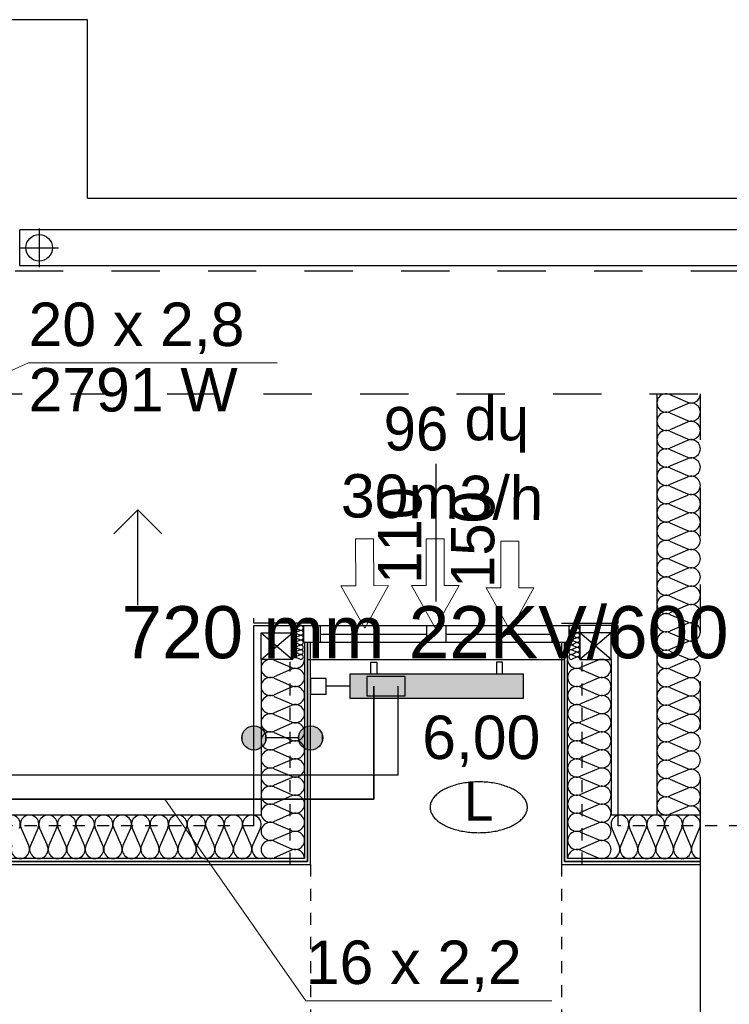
# Model space of a CAD drawing. Header units: millimetres. Extents: x 45180 to 119519, y 31297 to 302414.
# Tile 85 of 97: x 86929 to 89870, y 252131 to 256210. Entities that reach past the tile are written whole.
import ezdxf
from ezdxf.lldxf.tags import DXFTag

# ---------------------------------------------------------------- set-up
doc = ezdxf.new("R2010")
doc.units = ezdxf.units.MM
doc.header["$MEASUREMENT"] = 0
doc.linetypes.add('Hidden Line', pattern=[100, 50, -50])
doc.linetypes.add('Przerywana', pattern=[400, 200, -200])
doc.layers.get('0').update_dxf_attribs({"color": 252})
for name, color, linetype in [('#opisy', 7, 'Continuous'), ('#podkład', 252, 'Continuous'), ('IS_Armatura_podłączeniowa_grz._dolnozas.', 7, 'SOLID'), ('IS_Armatura_Therm', 7, 'SOLID'), ('IS_Grafika', 7, 'SOLID'), ('IS_Grzejniki_Plan_rzut', 7, 'SOLID'), ('IS_Opisy_działek_Therm', 7, 'SOLID'), ('IS_Text_Armatury_Therm', 7, 'Continuous'), ('IS_Text_Odbiornikow_Therm', 7, 'Continuous')]:
    doc.layers.add(name, color=color, linetype=linetype)
doc.layers.add('IS_Powrót', color=5, linetype='DASHDOT', lineweight=35)
doc.layers.add('IS_Zasilanie', color=1, linetype='SOLID', lineweight=30)
doc.styles.add('ARIAL', font='arial.ttf', dxfattribs={"width": 0.75})
doc.styles.add('GENERATED_STYLE_5', font='txt')
doc.styles.get("Standard").update_dxf_attribs({"font": 'arial.ttf', "bigfont": 'BIGFONT.SHX'})
tags = doc.linetypes.add('DASHDOT', pattern=[20, 10, -5, 0, -5]).pattern_tags.tags
tags[10:11] = [DXFTag(74, 4), DXFTag(75, 0), DXFTag(340, '0'), DXFTag(46, 0.0), DXFTag(50, 0.0), DXFTag(44, 0.0), DXFTag(45, 0.0)]
tags[8:9] = [DXFTag(74, 4), DXFTag(75, 0), DXFTag(340, '0'), DXFTag(46, 0.0), DXFTag(50, 0.0), DXFTag(44, 0.0), DXFTag(45, 0.0)]
tags[6:7] = [DXFTag(74, 4), DXFTag(75, 0), DXFTag(340, '0'), DXFTag(46, 0.0), DXFTag(50, 0.0), DXFTag(44, 0.0), DXFTag(45, 0.0)]
tags[4:5] = [DXFTag(74, 4), DXFTag(75, 0), DXFTag(340, '0'), DXFTag(46, 0.0), DXFTag(50, 0.0), DXFTag(44, 0.0), DXFTag(45, 0.0)]
tags = doc.linetypes.add('SOLID', pattern=[10, 10, 0]).pattern_tags.tags
tags[6:7] = [DXFTag(74, 4), DXFTag(75, 0), DXFTag(340, '0'), DXFTag(46, 0.0), DXFTag(50, 0.0), DXFTag(44, 0.0), DXFTag(45, 0.0)]
tags[4:5] = [DXFTag(74, 4), DXFTag(75, 0), DXFTag(340, '0'), DXFTag(46, 0.0), DXFTag(50, 0.0), DXFTag(44, 0.0), DXFTag(45, 0.0)]

# ---------------------------------------------------------------- blocks, each defined once
blk = doc.blocks.new('E210168')
at = {"color": 7, "lineweight": 13}
for p, q in [((19.41, 19.75), (19.41, 13.6)), ((19.41, 19.75), (36.98, 9.88)), ((19.41, 0), (36.98, 9.88)), ((19.41, 6.15), (19.41, 0))]:
    blk.add_line(p, q, dxfattribs=at)
blk.add_lwpolyline([(19.41, 13.6), (0, 13.6), (0, 6.15), (19.41, 6.15)], dxfattribs=at)

msp = doc.modelspace()

# ---------------------------------------------------------------- hatches: boundary and pattern name
at = {"layer": 'IS_Grzejniki_Plan_rzut', "ltscale": 10}
msp.add_hatch(color=251, dxfattribs=at).paths.add_polyline_path([(89017.5, 253498.8), (88297.5, 253498.8), (88297.5, 253398.8), (89017.5, 253398.8)])

# ---------------------------------------------------------------- linework, layer by layer
at = {"layer": '#podkład', "linetype": 'Continuous'}
for p, q in [((87210, 256210), (86030, 256210)), ((87210, 255470), (87210, 256210)), ((87210, 255470), (90410, 255470)), ((86930, 255190), (86930, 255340)), ((97860, 255340), (86930, 255340)), ((87010, 255345), (87010, 255185)), ((86930, 255265), (87090, 255265)), ((97860, 255190), (86930, 255190)), ((89570, 254660), (89570, 252915)), ((89623.6, 254656.8), (89696.4, 254625.3)), ((89696.4, 254618.9), (89623.6, 254587.3)), ((89623.6, 254580.9), (89696.4, 254549.4)), ((89696.4, 254543), (89623.6, 254511.4)), ((89623.6, 254505.1), (89696.4, 254473.5)), ((89696.4, 254467.1), (89623.6, 254435.6)), ((89623.6, 254429.2), (89696.4, 254397.6)), ((88655, 253800), (88655, 254370)), ((89696.4, 254391.3), (89623.6, 254359.7)), ((89623.6, 254353.3), (89696.4, 254321.8)), ((89696.4, 254315.4), (89623.6, 254283.8)), ((89623.6, 254277.5), (89696.4, 254245.9)), ((89696.4, 254239.5), (89623.6, 254208)), ((87419, 254179.9), (87319, 254079.9)), ((87419, 253784.1), (87419, 254179.9)), ((87419, 254179.9), (87519, 254079.9)), ((89623.6, 254201.6), (89696.4, 254170)), ((89696.4, 254163.7), (89623.6, 254132.1)), ((89623.6, 254125.7), (89696.4, 254094.2)), ((89696.4, 254087.8), (89623.6, 254056.2)), ((89623.6, 254049.9), (89696.4, 254018.3)), ((89696.4, 254011.9), (89623.6, 253980.4)), ((89623.6, 253974), (89696.4, 253942.4)), ((89696.4, 253936.1), (89623.6, 253904.5)), ((89623.6, 253898.1), (89696.4, 253866.6)), ((89696.4, 253860.2), (89623.6, 253828.6)), ((89623.6, 253822.2), (89696.4, 253790.7)), ((89696.4, 253784.3), (89623.6, 253752.8)), ((87900, 253710), (87900, 253730)), ((89410, 253710), (89410, 253730)), ((89623.6, 253746.4), (89696.4, 253714.8)), ((88135, 253710), (87900, 253710)), ((87900, 253700), (88105, 253700)), ((87900, 252870), (87900, 253700)), ((88060, 253700), (88060, 253670)), ((88091.6, 253699.2), (88073.4, 253690.8)), ((88073.4, 253689.2), (88091.6, 253680.8)), ((88091.6, 253679.2), (88073.4, 253670.8)), ((88105, 253700), (89205, 253700)), ((88105, 253700), (88105, 253630)), ((88175, 253700), (88175, 253630)), ((88615, 253700), (88615, 253630)), ((88695, 253700), (88695, 253630)), ((89135, 253700), (89135, 253630)), ((89175, 253710), (89410, 253710)), ((89410, 253700), (89205, 253700)), ((89205, 253700), (89205, 253630)), ((89218.4, 253699.2), (89236.6, 253690.8)), ((89236.6, 253689.2), (89218.4, 253680.8)), ((89218.4, 253679.2), (89236.6, 253670.8)), ((89250, 253700), (89250, 253670)), ((89410, 252870), (89410, 253700)), ((89696.4, 253708.4), (89623.6, 253676.9)), ((87930, 253670), (88060, 253560)), ((87930, 253560), (88060, 253670)), ((87930, 253670), (88060, 253670)), ((87930, 253560), (87930, 253670)), ((88060, 253670), (88060, 253560)), ((88073.4, 253669.2), (88091.6, 253660.8)), ((88091.6, 253659.2), (88073.4, 253650.8)), ((88073.4, 253649.2), (88091.6, 253640.8)), ((88091.6, 253639.2), (88073.4, 253630.8)), ((88175, 253665), (88615, 253665)), ((88695, 253665), (89135, 253665)), ((89236.6, 253669.2), (89218.4, 253660.8)), ((89218.4, 253659.2), (89236.6, 253650.8)), ((89236.6, 253649.2), (89218.4, 253640.8)), ((89218.4, 253639.2), (89236.6, 253630.8)), ((89380, 253670), (89250, 253670)), ((89250, 253670), (89250, 253560)), ((89380, 253560), (89250, 253670)), ((89380, 253670), (89250, 253560)), ((89380, 253560), (89380, 253670)), ((89623.6, 253670.5), (89696.4, 253638.9)), ((88073.4, 253629.2), (88091.6, 253620.8)), ((88091.6, 253619.2), (88073.4, 253610.8)), ((88073.4, 253609.2), (88091.6, 253600.8)), ((88091.6, 253599.2), (88073.4, 253590.8)), ((89205, 253630), (88105, 253630)), ((88122.5, 253630), (88110, 253630)), ((88110, 253630), (88110, 252735)), ((88122.5, 252722.5), (88122.5, 253630)), ((88135, 253630), (88122.5, 253630)), ((88122.5, 253630), (88122.5, 252722.5)), ((88135, 252710), (88135, 253630)), ((89187.5, 253630), (89175, 253630)), ((89175, 253630), (89175, 252710)), ((89200, 253630), (89187.5, 253630)), ((89187.5, 253630), (89187.5, 252722.5)), ((89187.5, 252722.5), (89187.5, 253630)), ((89200, 252735), (89200, 253630)), ((89236.6, 253629.2), (89218.4, 253620.8)), ((89218.4, 253619.2), (89236.6, 253610.8)), ((89236.6, 253609.2), (89218.4, 253600.8)), ((89218.4, 253599.2), (89236.6, 253590.8)), ((89696.4, 253632.6), (89623.6, 253601)), ((89623.6, 253594.6), (89696.4, 253563.1)), ((88060, 253560), (87930, 253560)), ((87930, 253560), (87930, 252915)), ((87983.6, 253556.8), (88056.4, 253525.7)), ((88073.4, 253589.2), (88091.6, 253580.8)), ((88091.6, 253579.2), (88073.4, 253570.8)), ((88073.4, 253569.2), (88091.6, 253560.8)), ((88125, 253560), (89185, 253560)), ((89236.6, 253589.2), (89218.4, 253580.8)), ((89218.4, 253579.2), (89236.6, 253570.8)), ((89236.6, 253569.2), (89218.4, 253560.8)), ((89250, 253560), (89380, 253560)), ((89326.4, 253556.8), (89253.6, 253525.7)), ((89380, 253560), (89380, 252915)), ((89696.4, 253556.7), (89623.6, 253525.1)), ((88056.4, 253519.4), (87983.6, 253488.2)), ((89253.6, 253519.4), (89326.4, 253488.2)), ((89623.6, 253518.8), (89696.4, 253487.2)), ((87983.6, 253481.8), (88056.4, 253450.7)), ((89326.4, 253481.8), (89253.6, 253450.7)), ((89696.4, 253480.8), (89623.6, 253449.3)), ((88056.4, 253444.4), (87983.6, 253413.2)), ((89253.6, 253444.4), (89326.4, 253413.2)), ((89623.6, 253442.9), (89696.4, 253411.3)), ((87983.6, 253406.8), (88056.4, 253375.7)), ((89326.4, 253406.8), (89253.6, 253375.7)), ((89696.4, 253405), (89623.6, 253373.4)), ((88056.4, 253369.4), (87983.6, 253338.2)), ((89253.6, 253369.4), (89326.4, 253338.2)), ((89623.6, 253367), (89696.4, 253335.5)), ((87983.6, 253331.8), (88056.4, 253300.7)), ((89326.4, 253331.8), (89253.6, 253300.7)), ((89696.4, 253329.1), (89623.6, 253297.5)), ((88056.4, 253294.4), (87983.6, 253263.2)), ((89253.6, 253294.4), (89326.4, 253263.2)), ((89623.6, 253291.2), (89696.4, 253259.6)), ((88085, 253234.4), (87950, 253234.4)), ((87983.6, 253256.8), (88056.4, 253225.7)), ((89326.4, 253256.8), (89253.6, 253225.7)), ((89696.4, 253253.2), (89623.6, 253221.7)), ((88056.4, 253219.4), (87983.6, 253188.2)), ((89253.6, 253219.4), (89326.4, 253188.2)), ((89623.6, 253215.3), (89696.4, 253183.7)), ((87983.6, 253181.8), (88056.4, 253150.7)), ((89326.4, 253181.8), (89253.6, 253150.7)), ((89696.4, 253177.4), (89623.6, 253145.8)), ((88056.4, 253144.4), (87983.6, 253113.2)), ((87983.6, 253106.8), (88056.4, 253075.7)), ((89253.6, 253144.4), (89326.4, 253113.2)), ((89326.4, 253106.8), (89253.6, 253075.7)), ((89623.6, 253139.4), (89696.4, 253107.9)), ((88056.4, 253069.4), (87983.6, 253038.2)), ((89253.6, 253069.4), (89326.4, 253038.2)), ((89696.4, 253101.5), (89623.6, 253069.9)), ((89623.6, 253063.6), (89696.4, 253032)), ((87983.6, 253031.8), (88056.4, 253000.7)), ((89326.4, 253031.8), (89253.6, 253000.7)), ((89696.4, 253025.6), (89623.6, 252994.1)), ((88056.4, 252994.4), (87983.6, 252963.2)), ((89253.6, 252994.4), (89326.4, 252963.2)), ((89623.6, 252987.7), (89696.4, 252956.1)), ((87983.6, 252956.8), (88056.4, 252925.7)), ((89326.4, 252956.8), (89253.6, 252925.7)), ((89696.4, 252949.7), (89623.6, 252918.2)), ((87930, 252915), (85320, 252915)), ((88056.4, 252919.4), (87983.6, 252888.2)), ((89253.6, 252919.4), (89326.4, 252888.2)), ((89750, 252915), (89380, 252915)), ((86967.2, 252788.6), (86935.3, 252861.4)), ((87005.6, 252861.4), (86973.7, 252788.6)), ((87044, 252788.6), (87012, 252861.4)), ((87082.4, 252861.4), (87050.4, 252788.6)), ((87120.7, 252788.6), (87088.8, 252861.4)), ((87159.1, 252861.4), (87127.2, 252788.6)), ((87197.5, 252788.6), (87165.6, 252861.4)), ((87235.9, 252861.4), (87204, 252788.6)), ((87274.3, 252788.6), (87242.3, 252861.4)), ((87312.7, 252861.4), (87280.7, 252788.6)), ((87351, 252788.6), (87319.1, 252861.4)), ((87389.4, 252861.4), (87357.5, 252788.6)), ((87427.8, 252788.6), (87395.9, 252861.4)), ((87466.2, 252861.4), (87434.3, 252788.6)), ((87504.6, 252788.6), (87472.6, 252861.4)), ((87543, 252861.4), (87511, 252788.6)), ((87581.3, 252788.6), (87549.4, 252861.4)), ((87619.7, 252861.4), (87587.8, 252788.6)), ((87658.1, 252788.6), (87626.2, 252861.4)), ((87696.5, 252861.4), (87664.5, 252788.6)), ((87734.9, 252788.6), (87702.9, 252861.4)), ((87773.2, 252861.4), (87741.3, 252788.6)), ((87811.6, 252788.6), (87779.7, 252861.4)), ((87850, 252861.4), (87818.1, 252788.6)), ((87888.4, 252788.6), (87856.5, 252861.4)), ((87926.8, 252861.4), (87894.8, 252788.6)), ((87983.6, 252881.8), (88056.4, 252850.7)), ((89326.4, 252881.8), (89253.6, 252850.7)), ((89413.9, 252788.6), (89383.1, 252861.4)), ((89450.9, 252861.4), (89420.1, 252788.6)), ((89487.9, 252788.6), (89457.1, 252861.4)), ((89524.9, 252861.4), (89494.1, 252788.6)), ((89561.9, 252788.6), (89531.1, 252861.4)), ((89598.9, 252861.4), (89568.1, 252788.6)), ((89635.9, 252788.6), (89605.1, 252861.4)), ((89672.9, 252861.4), (89642.1, 252788.6)), ((89709.9, 252788.6), (89679.1, 252861.4)), ((89746.9, 252861.4), (89716.1, 252788.6)), ((89750, 250080), (89750, 252870)), ((88056.4, 252844.4), (87983.6, 252813.2)), ((89253.6, 252844.4), (89326.4, 252813.2)), ((87983.6, 252806.8), (88056.4, 252775.7)), ((89326.4, 252806.8), (89253.6, 252775.7)), ((88056.4, 252769.4), (87983.6, 252738.2)), ((89253.6, 252769.4), (89326.4, 252738.2)), ((88110, 252735), (86620, 252735)), ((86620, 252722.5), (88122.5, 252722.5)), ((88122.5, 252722.5), (86620, 252722.5)), ((86620, 252710), (88135, 252710)), ((89175, 252710), (89750, 252710)), ((89187.5, 252722.5), (89750, 252722.5)), ((89750, 252722.5), (89187.5, 252722.5)), ((89750, 252735), (89200, 252735)), ((89750, 252722.5), (89750, 252735)), ((89750, 252710), (89750, 252722.5))]:
    msp.add_line(p, q, dxfattribs=at)
at = {"layer": '#podkład', "linetype": 'Przerywana'}
for p, q in [((86910, 255170), (90710, 255170)), ((86340, 254660), (89750, 254660)), ((89750, 252870), (89750, 254660))]:
    msp.add_line(p, q, dxfattribs=at)
at = {"layer": '#podkład', "linetype": 'Hidden Line'}
for p, q in [((88050, 252710), (88050, 253550)), ((89260, 252710), (89260, 253550)), ((87900, 252870), (85350, 252870)), ((89920, 252870), (89410, 252870)), ((88135, 252710), (88135, 250430)), ((89175, 252710), (89175, 250430))]:
    msp.add_line(p, q, dxfattribs=at)
at = {"layer": '#podkład', "linetype": 'Continuous'}
for centre, radius in [((87010, 255265), 55), ((87900, 253234.4), 50), ((88135, 253234.4), 50)]:
    msp.add_circle(centre, radius, dxfattribs=at)
for centre, major_axis, ratio, start_param, end_param in [((89608.3, 254622.1), (38.3, 0), 0.990929, 1.158003, 5.125183), ((89711.7, 254660), (38.3, 0), 0.990929, 4.299596, 6.283185), ((89711.7, 254584.1), (38.3, 0), 0.990929, 4.299595, 8.266774), ((89608.3, 254546.2), (38.3, 0), 0.990929, 1.158003, 5.125183), ((89711.7, 254508.3), (38.3, 0), 0.990929, 4.299595, 8.266774), ((89608.3, 254470.3), (38.3, 0), 0.990929, 1.158003, 5.125183), ((89711.7, 254432.4), (38.3, 0), 0.990929, 4.299595, 8.266774), ((89608.3, 254394.5), (38.3, 0), 0.990929, 1.158003, 5.125183), ((89711.7, 254356.5), (38.3, 0), 0.990929, 4.299595, 8.266774), ((89608.3, 254318.6), (38.3, 0), 0.990929, 1.158003, 5.125183), ((89711.7, 254280.7), (38.3, 0), 0.990929, 4.299595, 8.266774), ((89608.3, 254242.7), (38.3, 0), 0.990929, 1.158003, 5.125183), ((89711.7, 254204.8), (38.3, 0), 0.990929, 4.299595, 8.266774), ((89608.3, 254166.8), (38.3, 0), 0.990929, 1.158003, 5.125183), ((89711.7, 254128.9), (38.3, 0), 0.990929, 4.299595, 8.266774), ((89608.3, 254091), (38.3, 0), 0.990929, 1.158003, 5.125183), ((89711.7, 254053), (38.3, 0), 0.990929, 4.299595, 8.266774), ((89608.3, 254015.1), (38.3, 0), 0.990929, 1.158003, 5.125183), ((89711.7, 253977.2), (38.3, 0), 0.990929, 4.299595, 8.266774), ((89608.3, 253939.2), (38.3, 0), 0.990929, 1.158003, 5.125183), ((89711.7, 253901.3), (38.3, 0), 0.990929, 4.299595, 8.266774), ((89608.3, 253863.4), (38.3, 0), 0.990929, 1.158003, 5.125183), ((89711.7, 253825.4), (38.3, 0), 0.990929, 4.299595, 8.266774), ((89608.3, 253787.5), (38.3, 0), 0.990929, 1.158003, 5.125183), ((89711.7, 253749.6), (38.3, 0), 0.990929, 4.299595, 8.266774), ((89608.3, 253711.6), (38.3, 0), 0.990929, 1.158003, 5.125183), ((88069.6, 253680), (0, -10), 0.957061, 2.7288, 6.695979), ((88069.6, 253700), (0, -10), 0.957061, 4.712389, 6.695979), ((88095.4, 253690), (0, -10), 0.957061, 5.870392, 9.837571), ((88095.4, 253670), (0, -10), 0.957061, 5.870392, 9.837571), ((89214.6, 253690), (0, -10), 0.957061, 2.728799, 6.695979), ((89214.6, 253670), (0, -10), 0.957061, 2.728799, 6.695979), ((89240.4, 253700), (0, -10), 0.957061, 5.870392, 7.853982), ((89240.4, 253680), (0, -10), 0.957061, 5.870392, 9.837571), ((89608.3, 253635.8), (38.3, 0), 0.990929, 1.158003, 5.125183), ((89711.7, 253673.7), (38.3, 0), 0.990929, 4.299595, 8.266774), ((88069.6, 253660), (0, -10), 0.957061, 2.7288, 6.695979), ((88069.6, 253640), (0, -10), 0.957061, 2.7288, 6.695979), ((88095.4, 253650), (0, -10), 0.957061, 5.870392, 9.837571), ((88095.4, 253630), (0, -10), 0.957061, 5.870392, 9.837571), ((89214.6, 253650), (0, -10), 0.957061, 2.728799, 6.695979), ((89214.6, 253630), (0, -10), 0.957061, 2.728799, 6.695979), ((89240.4, 253660), (0, -10), 0.957061, 5.870392, 9.837571), ((89240.4, 253640), (0, -10), 0.957061, 5.870392, 9.837571), ((89711.7, 253597.8), (38.3, 0), 0.990929, 4.299595, 8.266774), ((88069.6, 253620), (0, -10), 0.957061, 2.7288, 6.695979), ((88069.6, 253600), (0, -10), 0.957061, 2.7288, 6.695979), ((88095.4, 253610), (0, -10), 0.957061, 5.870392, 9.837571), ((88095.4, 253590), (0, -10), 0.957061, 5.870392, 9.837571), ((89214.6, 253610), (0, -10), 0.957061, 2.728799, 6.695979), ((89214.6, 253590), (0, -10), 0.957061, 2.728799, 6.695979), ((89240.4, 253620), (0, -10), 0.957061, 5.870392, 9.837571), ((89240.4, 253600), (0, -10), 0.957061, 5.870392, 9.837571), ((89608.3, 253559.9), (38.3, 0), 0.990929, 1.158003, 5.125183), ((87968.3, 253522.5), (38.3, 0), 0.979571, 1.158003, 5.125183), ((88071.7, 253560), (38.3, 0), 0.979571, 4.299596, 6.283185), ((88069.6, 253580), (0, -10), 0.957061, 2.7288, 6.695979), ((88069.6, 253560), (0, -10), 0.957061, 2.7288, 4.712389), ((88095.4, 253570), (0, -10), 0.957061, 5.870392, 9.837571), ((89238.3, 253560), (38.3, 0), 0.979571, 3.141593, 5.125182), ((89214.6, 253570), (0, -10), 0.957061, 2.728799, 6.695979), ((89240.4, 253580), (0, -10), 0.957061, 5.870392, 9.837571), ((89240.4, 253560), (0, -10), 0.957061, 1.570796, 3.554385), ((89341.7, 253522.5), (38.3, 0), 0.979571, 4.299595, 8.266775), ((89711.7, 253522), (38.3, 0), 0.990929, 4.299595, 8.266774), ((88071.7, 253485), (38.3, 0), 0.979571, 4.299595, 8.266774), ((89238.3, 253485), (38.3, 0), 0.979571, 1.158004, 5.125183), ((89608.3, 253484), (38.3, 0), 0.990929, 1.158003, 5.125183), ((87968.3, 253447.5), (38.3, 0), 0.979571, 1.158003, 5.125183), ((89341.7, 253447.5), (38.3, 0), 0.979571, 4.299595, 8.266775), ((89711.7, 253446.1), (38.3, 0), 0.990929, 4.299595, 8.266774), ((88071.7, 253410), (38.3, 0), 0.979571, 4.299595, 8.266774), ((89238.3, 253410), (38.3, 0), 0.979571, 1.158004, 5.125183), ((89608.3, 253408.2), (38.3, 0), 0.990929, 1.158003, 5.125183), ((87968.3, 253372.5), (38.3, 0), 0.979571, 1.158003, 5.125183), ((89341.7, 253372.5), (38.3, 0), 0.979571, 4.299595, 8.266775), ((89711.7, 253370.2), (38.3, 0), 0.990929, 4.299595, 8.266774), ((88071.7, 253335), (38.3, 0), 0.979571, 4.299595, 8.266774), ((89238.3, 253335), (38.3, 0), 0.979571, 1.158004, 5.125183), ((89608.3, 253332.3), (38.3, 0), 0.990929, 1.158003, 5.125183), ((87968.3, 253297.5), (38.3, 0), 0.979571, 1.158003, 5.125183), ((89341.7, 253297.5), (38.3, 0), 0.979571, 4.299595, 8.266775), ((89711.7, 253294.3), (38.3, 0), 0.990929, 4.299595, 8.266774), ((88071.7, 253260), (38.3, 0), 0.979571, 4.299595, 8.266774), ((89238.3, 253260), (38.3, 0), 0.979571, 1.158004, 5.125183), ((89608.3, 253256.4), (38.3, 0), 0.990929, 1.158003, 5.125183), ((87968.3, 253222.5), (38.3, 0), 0.979571, 1.158003, 5.125183), ((89341.7, 253222.5), (38.3, 0), 0.979571, 4.299595, 8.266775), ((89711.7, 253218.5), (38.3, 0), 0.990929, 4.299595, 8.266774), ((87968.3, 253147.5), (38.3, 0), 0.979571, 1.158003, 5.125183), ((88071.7, 253185), (38.3, 0), 0.979571, 4.299595, 8.266774), ((89238.3, 253185), (38.3, 0), 0.979571, 1.158004, 5.125183), ((89341.7, 253147.5), (38.3, 0), 0.979571, 4.299595, 8.266775), ((89608.3, 253180.5), (38.3, 0), 0.990929, 1.158003, 5.125183), ((88071.7, 253110), (38.3, 0), 0.979571, 4.299595, 8.266774), ((89238.3, 253110), (38.3, 0), 0.979571, 1.158004, 5.125183), ((89608.3, 253104.7), (38.3, 0), 0.990929, 1.158003, 5.125183), ((89711.7, 253142.6), (38.3, 0), 0.990929, 4.299595, 8.266774), ((87968.3, 253072.5), (38.3, 0), 0.979571, 1.158003, 5.125183), ((89341.7, 253072.5), (38.3, 0), 0.979571, 4.299595, 8.266775), ((89711.7, 253066.7), (38.3, 0), 0.990929, 4.299595, 8.266774), ((88071.7, 253035), (38.3, 0), 0.979571, 4.299595, 8.266774), ((89238.3, 253035), (38.3, 0), 0.979571, 1.158004, 5.125183), ((89608.3, 253028.8), (38.3, 0), 0.990929, 1.158003, 5.125183), ((87968.3, 252997.5), (38.3, 0), 0.979571, 1.158003, 5.125183), ((89341.7, 252997.5), (38.3, 0), 0.979571, 4.299595, 8.266775), ((89711.7, 252990.9), (38.3, 0), 0.990929, 4.299595, 8.266774), ((88071.7, 252960), (38.3, 0), 0.979571, 4.299595, 8.266774), ((89238.3, 252960), (38.3, 0), 0.979571, 1.158004, 5.125183), ((89608.3, 252952.9), (38.3, 0), 0.990929, 1.158003, 5.125183), ((87968.3, 252922.5), (38.3, 0), 0.979571, 1.158003, 5.125183), ((89341.7, 252922.5), (38.3, 0), 0.979571, 4.299595, 8.266775), ((89711.7, 252915), (38.3, 0), 0.990929, 0, 1.983589), ((86893.7, 252876.7), (-38.4, 0), 0.997387, 2.728799, 6.695979), ((86970.4, 252876.7), (-38.4, 0), 0.997387, 2.728799, 6.695979), ((87047.2, 252876.7), (-38.4, 0), 0.997387, 2.728799, 6.695979), ((87124, 252876.7), (-38.4, 0), 0.997387, 2.728799, 6.695979), ((87200.7, 252876.7), (-38.4, 0), 0.997387, 2.728799, 6.695979), ((87277.5, 252876.7), (-38.4, 0), 0.997387, 2.728799, 6.695979), ((87354.3, 252876.7), (-38.4, 0), 0.997387, 2.728799, 6.695979), ((87431, 252876.7), (-38.4, 0), 0.997387, 2.728799, 6.695979), ((87507.8, 252876.7), (-38.4, 0), 0.997387, 2.728799, 6.695979), ((87584.6, 252876.7), (-38.4, 0), 0.997387, 2.728799, 6.695979), ((87661.3, 252876.7), (-38.4, 0), 0.997387, 2.728799, 6.695979), ((87738.1, 252876.7), (-38.4, 0), 0.997387, 2.728799, 6.695979), ((87814.9, 252876.7), (-38.4, 0), 0.997387, 2.728799, 6.695979), ((87891.6, 252876.7), (-38.4, 0), 0.997387, 2.728799, 6.695979), ((88071.7, 252885), (38.3, 0), 0.979571, 4.299595, 8.266774), ((89238.3, 252885), (38.3, 0), 0.979571, 1.158004, 5.125183), ((89417, 252876.7), (0, -38.3), 0.96651, 1.158003, 5.125183), ((89491, 252876.7), (0, -38.3), 0.96651, 1.158003, 5.125183), ((89565, 252876.7), (0, -38.3), 0.96651, 1.158003, 5.125183), ((89639, 252876.7), (0, -38.3), 0.96651, 1.158003, 5.125183), ((89713, 252876.7), (0, -38.3), 0.96651, 1.158003, 5.125183), ((87968.3, 252847.5), (38.3, 0), 0.979571, 1.158003, 5.125183), ((89341.7, 252847.5), (38.3, 0), 0.979571, 4.299595, 8.266775), ((88071.7, 252810), (38.3, 0), 0.979571, 4.299595, 8.266774), ((89238.3, 252810), (38.3, 0), 0.979571, 1.158004, 5.125183), ((86932.1, 252773.3), (-38.4, 0), 0.997387, 5.870392, 9.837571), ((87008.8, 252773.3), (-38.4, 0), 0.997387, 5.870392, 9.837571), ((87085.6, 252773.3), (-38.4, 0), 0.997387, 5.870392, 9.837571), ((87162.4, 252773.3), (-38.4, 0), 0.997387, 5.870392, 9.837571), ((87239.1, 252773.3), (-38.4, 0), 0.997387, 5.870392, 9.837571), ((87315.9, 252773.3), (-38.4, 0), 0.997387, 5.870392, 9.837571), ((87392.6, 252773.3), (-38.4, 0), 0.997387, 5.870392, 9.837571), ((87469.4, 252773.3), (-38.4, 0), 0.997387, 5.870392, 9.837571), ((87546.2, 252773.3), (-38.4, 0), 0.997387, 5.870392, 9.837571), ((87622.9, 252773.3), (-38.4, 0), 0.997387, 5.870392, 9.837571), ((87699.7, 252773.3), (-38.4, 0), 0.997387, 5.870392, 9.837571), ((87776.5, 252773.3), (-38.4, 0), 0.997387, 5.870392, 9.837571), ((87853.2, 252773.3), (-38.4, 0), 0.997387, 5.870392, 9.837571), ((87930, 252773.3), (-38.4, 0), 0.997387, 5.870392, 7.853982), ((87968.3, 252772.5), (38.3, 0), 0.979571, 1.158003, 5.125183), ((89341.7, 252772.5), (38.3, 0), 0.979571, 4.299595, 8.266775), ((89380, 252773.3), (0, -38.3), 0.96651, 0, 1.983589), ((89454, 252773.3), (0, -38.3), 0.96651, 4.299595, 8.266774), ((89528, 252773.3), (0, -38.3), 0.96651, 4.299595, 8.266774), ((89602, 252773.3), (0, -38.3), 0.96651, 4.299595, 8.266774), ((89676, 252773.3), (0, -38.3), 0.96651, 4.299595, 8.266774), ((89750, 252773.3), (0, -38.3), 0.96651, 4.299596, 6.283185), ((88071.7, 252735), (38.3, 0), 0.979571, 0, 1.983589), ((89238.3, 252735), (38.3, 0), 0.979571, 1.158004, 3.141593)]:
    msp.add_ellipse(centre, major_axis=major_axis, ratio=ratio, start_param=start_param, end_param=end_param, dxfattribs=at)
at = {"layer": '#podkład', "linetype": 'Continuous', "extrusion": (0, 0, -1)}
for points in [[(-87853.8, 253253.6), (-87864.6, 253199.1), (-87864.6, 253269.8)], [(-87864.6, 253269.8), (-87880.9, 253188.2), (-87880.9, 253280.6)], [(-87864.6, 253269.8), (-87864.6, 253199.1), (-87880.9, 253188.2)], [(-87880.9, 253280.6), (-87900, 253184.4), (-87900, 253284.4)], [(-87880.9, 253280.6), (-87880.9, 253188.2), (-87900, 253184.4)], [(-87900, 253284.4), (-87900, 253184.4), (-87919.1, 253188.2)], [(-87900, 253284.4), (-87919.1, 253188.2), (-87919.1, 253280.6)], [(-87919.1, 253280.6), (-87919.1, 253188.2), (-87935.4, 253199.1)], [(-87919.1, 253280.6), (-87935.4, 253199.1), (-87935.4, 253269.8)], [(-87935.4, 253269.8), (-87935.4, 253199.1), (-87946.2, 253215.3)], [(-87935.4, 253269.8), (-87946.2, 253215.3), (-87946.2, 253253.6)], [(-88088.8, 253253.6), (-88099.6, 253199.1), (-88099.6, 253269.8)], [(-88099.6, 253269.8), (-88115.9, 253188.2), (-88115.9, 253280.6)], [(-88099.6, 253269.8), (-88099.6, 253199.1), (-88115.9, 253188.2)], [(-88115.9, 253280.6), (-88135, 253184.4), (-88135, 253284.4)], [(-88115.9, 253280.6), (-88115.9, 253188.2), (-88135, 253184.4)], [(-88135, 253284.4), (-88135, 253184.4), (-88154.1, 253188.2)], [(-88135, 253284.4), (-88154.1, 253188.2), (-88154.1, 253280.6)], [(-88154.1, 253280.6), (-88154.1, 253188.2), (-88170.4, 253199.1)], [(-88154.1, 253280.6), (-88170.4, 253199.1), (-88170.4, 253269.8)], [(-88170.4, 253269.8), (-88170.4, 253199.1), (-88181.2, 253215.3)], [(-88170.4, 253269.8), (-88181.2, 253215.3), (-88181.2, 253253.6)], [(-87853.8, 253215.3), (-87853.8, 253253.6), (-87850, 253234.4)], [(-87853.8, 253253.6), (-87853.8, 253215.3), (-87864.6, 253199.1)], [(-87946.2, 253253.6), (-87946.2, 253215.3), (-87950, 253234.4)], [(-88088.8, 253215.3), (-88088.8, 253253.6), (-88085, 253234.4)], [(-88088.8, 253253.6), (-88088.8, 253215.3), (-88099.6, 253199.1)], [(-88181.2, 253253.6), (-88181.2, 253215.3), (-88185, 253234.4)]]:
    msp.add_solid(points, dxfattribs=at)
at = {"layer": 'IS_Armatura_podłączeniowa_grz._dolnozas.', "ltscale": 10}
for p, q in [((88527.5, 253488.8), (88367.5, 253488.8)), ((88367.5, 253488.8), (88367.5, 253408.8)), ((88527.5, 253408.8), (88527.5, 253488.8)), ((88527.5, 253488.8), (88527.5, 253488.8)), ((88367.5, 253408.8), (88527.5, 253408.8))]:
    msp.add_line(p, q, dxfattribs=at)
at = {"layer": 'IS_Armatura_Therm', "ltscale": 10}
for p, q in [((88200, 253481.3), (88135, 253481.3)), ((88135, 253481.3), (88135, 253416.3)), ((88200, 253416.3), (88200, 253481.3)), ((88297.5, 253448.8), (88200, 253448.8)), ((88135, 253416.3), (88200, 253416.3))]:
    msp.add_line(p, q, dxfattribs=at)
at = {"layer": 'IS_Grafika', "ltscale": 10}
for points, knots in [([(88831.8, 253052.3), (88821.9, 253052.3), (88802.4, 253051.6), (88774, 253048.3), (88747.3, 253043), (88722.5, 253035.9), (88699.9, 253027.1), (88680, 253016.8), (88662.9, 253005.2), (88648.9, 252992.3), (88638.4, 252978.2), (88631.8, 252963.1), (88630.2, 252952.4), (88630.2, 252947.2)], [0, 0, 0, 0, 29.81303, 58.439291, 85.728194, 111.528232, 135.699277, 158.129661, 178.761629, 197.63058, 214.924287, 231.061128, 246.757311, 246.757311, 246.757311, 246.757311]), ([(89033.4, 252947.2), (89033.4, 252952.4), (89031.9, 252963.1), (89025.3, 252978.2), (89014.8, 252992.3), (89000.8, 253005.2), (88983.7, 253016.8), (88963.7, 253027.1), (88941.2, 253035.9), (88916.4, 253043), (88889.7, 253048.3), (88861.3, 253051.6), (88841.8, 253052.3), (88831.8, 253052.3)], [0, 0, 0, 0, 15.696184, 31.833024, 49.126731, 67.995682, 88.62765, 111.058035, 135.229079, 161.029117, 188.31802, 216.944282, 246.757311, 246.757311, 246.757311, 246.757311]), ([(88630.2, 252947.2), (88630.2, 252941.9), (88631.8, 252931.3), (88638.4, 252916.1), (88648.9, 252902), (88662.9, 252889.1), (88680, 252877.5), (88699.9, 252867.2), (88722.5, 252858.4), (88747.3, 252851.3), (88774, 252846), (88802.4, 252842.7), (88821.9, 252842), (88831.8, 252842)], [0, 0, 0, 0, 15.696184, 31.833024, 49.126731, 67.995682, 88.62765, 111.058035, 135.229079, 161.029117, 188.31802, 216.944282, 246.757311, 246.757311, 246.757311, 246.757311]), ([(88831.8, 252842), (88841.8, 252842), (88861.3, 252842.7), (88889.7, 252846), (88916.4, 252851.3), (88941.2, 252858.4), (88963.7, 252867.2), (88983.7, 252877.5), (89000.8, 252889.1), (89014.8, 252902), (89025.3, 252916.1), (89031.9, 252931.3), (89033.4, 252941.9), (89033.4, 252947.2)], [0, 0, 0, 0, 29.81303, 58.439291, 85.728194, 111.528232, 135.699277, 158.129661, 178.761629, 197.63058, 214.924287, 231.061128, 246.757311, 246.757311, 246.757311, 246.757311])]:
    msp.add_open_spline(points, degree=3, knots=knots, dxfattribs=at)
at = {"layer": 'IS_Grzejniki_Plan_rzut', "ltscale": 10}
for p, q in [((88385, 253498.8), (88385, 253548.8)), ((88385, 253548.8), (88410, 253548.8)), ((88410, 253548.8), (88410, 253498.8)), ((88930, 253548.8), (88905, 253548.8)), ((88905, 253548.8), (88905, 253498.8)), ((88930, 253498.8), (88930, 253548.8)), ((89017.5, 253498.8), (88297.5, 253498.8)), ((88297.5, 253498.8), (88297.5, 253398.8)), ((89017.5, 253398.8), (89017.5, 253498.8)), ((89017.5, 253498.8), (89017.5, 253498.8)), ((88297.5, 253398.8), (89017.5, 253398.8))]:
    msp.add_line(p, q, dxfattribs=at)
at = {"layer": 'IS_Opisy_działek_Therm', "lineweight": 5, "ltscale": 10}
for p, q in [((85994.5, 254356.6), (86966.2, 254788.5)), ((86966.2, 254788.5), (87996.2, 254788.5)), ((87531.5, 252981), (88115.2, 252145.5)), ((88115.2, 252145.5), (89135.2, 252145.5))]:
    msp.add_line(p, q, dxfattribs=at)
at = {"layer": 'IS_Powrót', "ltscale": 10}
for p, q in [((88397.5, 252981), (88397.5, 253448.8)), ((86657.8, 252981), (88397.5, 252981))]:
    msp.add_line(p, q, dxfattribs=at)
at = {"layer": 'IS_Zasilanie', "ltscale": 10}
for p, q in [((88497.5, 253081), (88497.5, 253448.8)), ((86757.8, 253081), (88497.5, 253081))]:
    msp.add_line(p, q, dxfattribs=at)

# ---------------------------------------------------------------- block references
at = {"color": 7, "lineweight": 5, "xscale": 10, "yscale": 10, "zscale": 10, "rotation": 270.0966492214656}
for p in [(88260, 254059.1), (88552.4, 254059.6), (88862.1, 254049.8)]:
    msp.add_blockref('E210168', p, dxfattribs=at)

# ---------------------------------------------------------------- texts
at = {"layer": '#opisy', "color": 7, "lineweight": 0, "style": 'ARIAL'}
msp.add_text('30m3/h', height=180, rotation=359.2172, dxfattribs=at).set_placement((88259.7, 254148.5, 139.7))
at = {"layer": '#podkład', "linetype": 'Continuous', "style": 'GENERATED_STYLE_5'}
for s, rotation, p in [('hp 96', 180, (89040.7, 254605.7)), ('110', 90, (88593.8, 253872.9)), ('150', 90, (88896.3, 253855.7))]:
    msp.add_text(s, height=180, rotation=rotation, dxfattribs=at).set_placement(p)
at = {"layer": 'IS_Grafika', "ltscale": 10, "insert": (88831.8, 253050.6), "char_height": 158.4, "attachment_point": 2}
msp.add_mtext('\\fArial|b0|i0;L', dxfattribs=at)
at = {"layer": 'IS_Opisy_działek_Therm', "ltscale": 10, "char_height": 180}
for s, insert, attachment_point in [('\\fArial|b0|i0;20 x 2,8', (86966.2, 254824.5), 7), ('\\fArial|b0|i0;2791 W', (86966.2, 254766.9), 1), ('\\fArial|b0|i0;16 x 2,2', (88115.2, 252181.5), 7)]:
    msp.add_mtext(s, dxfattribs=dict(at, insert=insert, attachment_point=attachment_point))
at = {"layer": 'IS_Text_Armatury_Therm', "linetype": 'SOLID', "ltscale": 10, "insert": (88597.5, 253113.5), "char_height": 180, "attachment_point": 7}
msp.add_mtext('\\fArial|b0|i0;6,00  ', dxfattribs=at)
at = {"layer": 'IS_Text_Odbiornikow_Therm', "linetype": 'SOLID', "ltscale": 10, "char_height": 216}
for s, insert, attachment_point in [('\\fArial|b0|i0;22KV/600', (88541.6, 253780.5), 1), ('\\fArial|b0|i0;720 mm', (88441.6, 253780.5), 3)]:
    msp.add_mtext(s, dxfattribs=dict(at, insert=insert, attachment_point=attachment_point))

doc.saveas('drawing.dxf')
